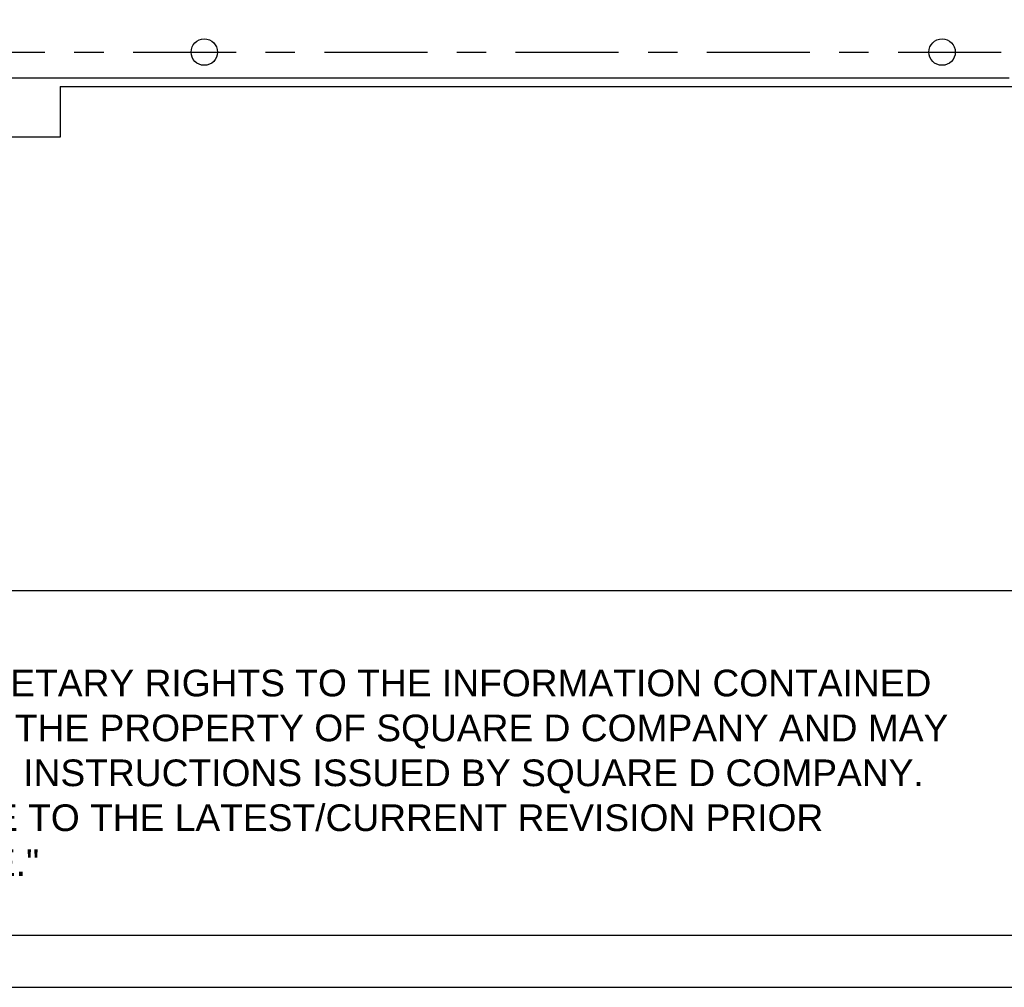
# Model space of a CAD drawing. Extents: x 0 to 17, y 0 to 11.
# Tile 2 of 67: x 3.4 to 6.7, y 0 to 3.3. Entities that reach past the tile are written whole.
import ezdxf
from ezdxf.enums import TextEntityAlignment as Align

# ---------------------------------------------------------------- set-up
doc = ezdxf.new("R2010")
doc.units = 0
doc.header["$LTSCALE"] = 0.935
doc.linetypes.add('CENTER', pattern=[0.6, 0.375, -0.075, 0.075, -0.075])
doc.layers.get('0').update_dxf_attribs({"linetype": 'CONTINUOUS'})
doc.layers.add('DEFAULT_1', color=7, linetype='CENTER')
doc.styles.add('TEXTSTYLE_0', font='arial.ttf', dxfattribs={"width": 0.8})

msp = doc.modelspace()

# ---------------------------------------------------------------- linework, layer by layer
at = {"color": 7, "linetype": 'CONTINUOUS'}
for p, q in [((6.734016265, 3.092686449), (1.2569821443, 3.092686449)), ((3.5046855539, 3.0652518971), (6.828832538, 3.0652519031)), ((3.5046855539, 3.0652518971), (3.5046855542, 2.8923516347)), ((3.5046855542, 2.8923516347), (1.2792918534, 2.8923516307)), ((0, 0), (17, 0))]:
    msp.add_line(p, q, dxfattribs=at)
at = {"color": 4, "linetype": 'CONTINUOUS'}
msp.add_line((0.2175, 1.3495840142), (16.7621628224, 1.3495840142), dxfattribs=at)
at = {"color": 7, "linetype": 'CONTINUOUS'}
for centre in [(3.9954992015, 3.1819252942), (6.5053417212, 3.1819252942)]:
    msp.add_circle(centre, 0.045058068, dxfattribs=at)
at = {"color": 4, "linetype": 'CONTINUOUS'}
msp.add_open_spline([(0.2175, 10.8), (0.2175006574, 10.8000004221), (0.2175042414, 10.7999998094), (0.2175090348, 10.8000001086), (0.2175185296, 10.7999999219), (0.2175315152, 10.8000000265), (0.2175473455, 10.7999999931), (0.2175683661, 10.800000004), (0.2175946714, 10.7999999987), (0.2176367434, 10.8000000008), (0.217689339, 10.7999999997), (0.2177524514, 10.8000000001), (0.2178155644, 10.8), (0.2178997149, 10.8), (0.218004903, 10.8), (0.2181311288, 10.8), (0.2182994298, 10.8), (0.2185098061, 10.8), (0.2187622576, 10.8), (0.2190147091, 10.8), (0.2192671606, 10.8), (0.2196037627, 10.8), (0.2200245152, 10.8), (0.2205294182, 10.8), (0.2210343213, 10.8), (0.2217075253, 10.8), (0.2225490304, 10.8), (0.2235588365, 10.8), (0.2245686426, 10.8), (0.2255784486, 10.8), (0.2265882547, 10.8), (0.2279346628, 10.8), (0.229617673, 10.8), (0.2316372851, 10.8), (0.2336568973, 10.8), (0.2356765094, 10.8), (0.2376961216, 10.8), (0.2397157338, 10.8), (0.24240855, 10.8), (0.2457745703, 10.8), (0.2498137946, 10.8), (0.2538530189, 10.8), (0.2578922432, 10.8), (0.2619314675, 10.8), (0.2673171, 10.8), (0.2740491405, 10.8), (0.2821275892, 10.8), (0.2902060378, 10.8), (0.2982844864, 10.8), (0.3063629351, 10.8), (0.3144413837, 10.8), (0.3225198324, 10.8), (0.3332910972, 10.8), (0.3467551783, 10.8), (0.3629120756, 10.8), (0.3790689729, 10.8), (0.3952258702, 10.8), (0.4113827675, 10.8), (0.4275396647, 10.8), (0.4490821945, 10.8), (0.4760103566, 10.8), (0.5083241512, 10.8), (0.5406379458, 10.8), (0.5729517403, 10.8), (0.6052655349, 10.8), (0.6375793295, 10.8), (0.6698931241, 10.8), (0.7022069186, 10.8), (0.7452919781, 10.8), (0.7991483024, 10.8), (0.8637758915, 10.8), (0.9284034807, 10.8), (0.9930310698, 10.8), (1.057658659, 10.8), (1.1222862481, 10.8), (1.1869138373, 10.8), (1.2730839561, 10.8), (1.3807966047, 10.8), (1.510051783, 10.8), (1.6393069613, 10.8), (1.7685621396, 10.8), (1.8978173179, 10.8), (2.0270724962, 10.8), (2.1563276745, 10.8), (2.2855828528, 10.8), (2.4148380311, 10.8), (2.5871782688, 10.8), (2.802603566, 10.8), (3.0611139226, 10.8), (3.3196242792, 10.8), (3.5781346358, 10.8), (3.8366449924, 10.8), (4.095155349, 10.8), (4.3536657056, 10.8), (4.6121760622, 10.8), (4.9568565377, 10.8), (5.387707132, 10.8), (5.9047278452, 10.8), (6.4217485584, 10.8), (6.9387692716, 10.8), (7.4557899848, 10.8), (7.972810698, 10.8), (8.4898314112, 10.8), (9.0068521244, 10.8), (9.5238728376, 10.8), (10.0408935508, 10.8), (10.557914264, 10.8), (11.0749349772, 10.8), (11.5919556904, 10.8), (12.0228062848, 10.8), (12.3674867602, 10.8), (12.6259971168, 10.8), (12.8845074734, 10.8), (13.14301783, 10.8), (13.4015281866, 10.8), (13.6600385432, 10.8), (13.9185488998, 10.8), (14.1770592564, 10.8), (14.3924845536, 10.8), (14.5648247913, 10.8), (14.6940799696, 10.8), (14.8233351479, 10.8), (14.9525903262, 10.8), (15.0818455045, 10.8), (15.2111006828, 10.8), (15.3403558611, 10.8), (15.4696110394, 10.8), (15.5988662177, 10.8), (15.7065788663, 10.8), (15.7927489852, 10.8), (15.8573765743, 10.8), (15.9220041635, 10.8), (15.9866317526, 10.8), (16.0512593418, 10.8), (16.1158869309, 10.8), (16.1805145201, 10.8), (16.2343708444, 10.8), (16.2774559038, 10.8), (16.3097696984, 10.8), (16.342083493, 10.8), (16.3743972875, 10.8), (16.4067110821, 10.8), (16.4390248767, 10.8), (16.4713386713, 10.8), (16.5036524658, 10.8), (16.530580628, 10.8), (16.5521231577, 10.8), (16.568280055, 10.8), (16.5844369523, 10.8), (16.6005938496, 10.8), (16.6167507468, 10.8), (16.6329076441, 10.8), (16.6463717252, 10.8), (16.6571429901, 10.8), (16.6652214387, 10.8), (16.6732998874, 10.8), (16.681378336, 10.8), (16.6894567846, 10.8), (16.6975352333, 10.8), (16.7056136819, 10.8), (16.7123457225, 10.8), (16.7177313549, 10.8), (16.7217705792, 10.8), (16.7258098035, 10.8), (16.7298490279, 10.8), (16.7338882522, 10.8), (16.7372542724, 10.8), (16.7399470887, 10.8), (16.7419667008, 10.8), (16.743986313, 10.8), (16.7460059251, 10.8), (16.7480255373, 10.8), (16.7500451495, 10.8), (16.7517281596, 10.8), (16.7530745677, 10.8), (16.7540843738, 10.8), (16.7550941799, 10.8), (16.7561039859, 10.8), (16.757113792, 10.8), (16.7579552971, 10.8), (16.7586285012, 10.8), (16.7591334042, 10.8), (16.7596383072, 10.8), (16.7600590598, 10.8), (16.7603956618, 10.8), (16.7606481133, 10.8), (16.7609005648, 10.8), (16.7611530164, 10.8), (16.7613633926, 10.8), (16.7615316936, 10.8), (16.7616579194, 10.8), (16.7617631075, 10.8), (16.761847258, 10.8), (16.761910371, 10.8000000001), (16.7619734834, 10.7999999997), (16.7620260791, 10.8000000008), (16.762068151, 10.7999999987), (16.7620944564, 10.800000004), (16.762115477, 10.7999999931), (16.7621313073, 10.8000000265), (16.7621442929, 10.7999999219), (16.7621537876, 10.8000001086), (16.7621585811, 10.7999998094), (16.762163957, 10.8000007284), (16.7621625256, 10.7999972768), (16.7621629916, 10.7999941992), (16.7621627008, 10.799988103), (16.7621628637, 10.7999797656), (16.7621628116, 10.7999696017), (16.7621628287, 10.7999561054), (16.7621628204, 10.7999392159), (16.7621628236, 10.7999122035), (16.762162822, 10.7998784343), (16.7621628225, 10.7998379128), (16.7621628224, 10.7997973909), (16.7621628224, 10.7997433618), (16.7621628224, 10.7996758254), (16.7621628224, 10.7995947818), (16.7621628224, 10.7994867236), (16.7621628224, 10.7993516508), (16.7621628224, 10.7991895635), (16.7621628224, 10.7990274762), (16.7621628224, 10.7988653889), (16.7621628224, 10.7986492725), (16.7621628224, 10.798379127), (16.7621628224, 10.7980549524), (16.7621628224, 10.7977307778), (16.7621628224, 10.797298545), (16.7621628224, 10.796758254), (16.7621628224, 10.7961099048), (16.7621628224, 10.7954615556), (16.7621628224, 10.7948132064), (16.7621628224, 10.7941648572), (16.7621628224, 10.7933003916), (16.7621628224, 10.7922198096), (16.7621628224, 10.7909231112), (16.7621628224, 10.7896264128), (16.7621628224, 10.7883297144), (16.7621628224, 10.787033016), (16.7621628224, 10.7857363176), (16.7621628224, 10.7840073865), (16.7621628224, 10.7818462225), (16.7621628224, 10.7792528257), (16.7621628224, 10.7766594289), (16.7621628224, 10.7740660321), (16.7621628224, 10.7714726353), (16.7621628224, 10.7680147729), (16.7621628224, 10.7636924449), (16.7621628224, 10.7585056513), (16.7621628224, 10.7533188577), (16.7621628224, 10.7481320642), (16.7621628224, 10.7429452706), (16.7621628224, 10.737758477), (16.7621628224, 10.7325716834), (16.7621628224, 10.7256559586), (16.7621628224, 10.7170113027), (16.7621628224, 10.7066377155), (16.7621628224, 10.6962641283), (16.7621628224, 10.6858905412), (16.7621628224, 10.675516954), (16.7621628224, 10.6651433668), (16.7621628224, 10.6513119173), (16.7621628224, 10.6340226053), (16.7621628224, 10.613275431), (16.7621628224, 10.5925282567), (16.7621628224, 10.5717810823), (16.7621628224, 10.551033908), (16.7621628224, 10.5302867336), (16.7621628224, 10.5095395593), (16.7621628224, 10.488792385), (16.7621628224, 10.4611294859), (16.7621628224, 10.426550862), (16.7621628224, 10.3850565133), (16.7621628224, 10.3435621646), (16.7621628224, 10.302067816), (16.7621628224, 10.2605734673), (16.7621628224, 10.2190791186), (16.7621628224, 10.17758477), (16.7621628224, 10.1222589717), (16.7621628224, 10.0531017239), (16.7621628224, 9.9701130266), (16.7621628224, 9.8871243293), (16.7621628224, 9.8041356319), (16.7621628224, 9.7211469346), (16.7621628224, 9.6381582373), (16.7621628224, 9.5551695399), (16.7621628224, 9.4721808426), (16.7621628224, 9.3891921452), (16.7621628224, 9.2785405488), (16.7621628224, 9.1402260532), (16.7621628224, 8.9742486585), (16.7621628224, 8.8082712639), (16.7621628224, 8.6422938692), (16.7621628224, 8.4763164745), (16.7621628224, 8.3103390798), (16.7621628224, 8.1443616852), (16.7621628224, 7.9783842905), (16.7621628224, 7.7570810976), (16.7621628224, 7.4804521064), (16.7621628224, 7.1484973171), (16.7621628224, 6.8165425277), (16.7621628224, 6.4845877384), (16.7621628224, 6.152632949), (16.7621628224, 5.8206781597), (16.7621628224, 5.4887233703), (16.7621628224, 5.156768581), (16.7621628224, 4.8248137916), (16.7621628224, 4.4928590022), (16.7621628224, 4.1609042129), (16.7621628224, 3.8289494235), (16.7621628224, 3.4969946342), (16.7621628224, 3.220365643), (16.7621628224, 2.9990624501), (16.7621628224, 2.8330850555), (16.7621628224, 2.6671076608), (16.7621628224, 2.5011302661), (16.7621628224, 2.3351528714), (16.7621628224, 2.1691754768), (16.7621628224, 2.0031980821), (16.7621628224, 1.8372206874), (16.7621628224, 1.6989061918), (16.7621628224, 1.5882545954), (16.7621628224, 1.505265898), (16.7621628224, 1.4222772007), (16.7621628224, 1.3392885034), (16.7621628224, 1.256299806), (16.7621628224, 1.1733111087), (16.7621628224, 1.0903224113), (16.7621628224, 1.007333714), (16.7621628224, 0.9243450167), (16.7621628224, 0.8551877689), (16.7621628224, 0.7998619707), (16.7621628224, 0.758367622), (16.7621628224, 0.7168732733), (16.7621628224, 0.6753789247), (16.7621628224, 0.633884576), (16.7621628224, 0.5923902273), (16.7621628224, 0.5508958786), (16.7621628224, 0.5163172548), (16.7621628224, 0.4886543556), (16.7621628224, 0.4679071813), (16.7621628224, 0.447160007), (16.7621628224, 0.4264128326), (16.7621628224, 0.4056656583), (16.7621628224, 0.384918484), (16.7621628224, 0.3641713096), (16.7621628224, 0.3434241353), (16.7621628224, 0.3261348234), (16.7621628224, 0.3123033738), (16.7621628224, 0.3019297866), (16.7621628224, 0.2915561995), (16.7621628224, 0.2811826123), (16.7621628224, 0.2708090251), (16.7621628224, 0.260435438), (16.7621628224, 0.251790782), (16.7621628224, 0.2448750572), (16.7621628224, 0.2396882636), (16.7621628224, 0.23450147), (16.7621628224, 0.2293146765), (16.7621628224, 0.2241278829), (16.7621628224, 0.2189410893), (16.7621628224, 0.2137542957), (16.7621628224, 0.2094319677), (16.7621628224, 0.2059741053), (16.7621628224, 0.2033807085), (16.7621628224, 0.2007873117), (16.7621628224, 0.198193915), (16.7621628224, 0.1956005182), (16.7621628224, 0.1934393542), (16.7621628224, 0.191710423), (16.7621628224, 0.1904137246), (16.7621628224, 0.1891170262), (16.7621628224, 0.1878203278), (16.7621628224, 0.1865236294), (16.7621628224, 0.185226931), (16.7621628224, 0.184146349), (16.7621628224, 0.1832818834), (16.7621628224, 0.1826335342), (16.7621628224, 0.181985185), (16.7621628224, 0.1813368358), (16.7621628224, 0.1806884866), (16.7621628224, 0.1801481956), (16.7621628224, 0.1797159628), (16.7621628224, 0.1793917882), (16.7621628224, 0.1790676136), (16.7621628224, 0.1787974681), (16.7621628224, 0.1785813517), (16.7621628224, 0.1784192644), (16.7621628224, 0.1782571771), (16.7621628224, 0.1780950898), (16.7621628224, 0.1779600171), (16.7621628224, 0.1778519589), (16.7621628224, 0.1777709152), (16.7621628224, 0.1777033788), (16.7621628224, 0.1776493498), (16.7621628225, 0.1776088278), (16.762162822, 0.1775683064), (16.7621628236, 0.1775345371), (16.7621628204, 0.1775075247), (16.7621628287, 0.1774906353), (16.7621628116, 0.1774771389), (16.7621628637, 0.177466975), (16.7621627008, 0.1774586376), (16.7621629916, 0.1774525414), (16.7621625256, 0.1774494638), (16.762163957, 0.1774460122), (16.7621585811, 0.1774469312), (16.7621537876, 0.177446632), (16.7621442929, 0.1774468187), (16.7621313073, 0.1774467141), (16.762115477, 0.1774467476), (16.7620944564, 0.1774467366), (16.762068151, 0.1774467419), (16.7620260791, 0.1774467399), (16.7619734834, 0.1774467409), (16.761910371, 0.1774467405), (16.761847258, 0.1774467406), (16.7617631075, 0.1774467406), (16.7616579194, 0.1774467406), (16.7615316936, 0.1774467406), (16.7613633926, 0.1774467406), (16.7611530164, 0.1774467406), (16.7609005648, 0.1774467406), (16.7606481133, 0.1774467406), (16.7603956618, 0.1774467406), (16.7600590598, 0.1774467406), (16.7596383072, 0.1774467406), (16.7591334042, 0.1774467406), (16.7586285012, 0.1774467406), (16.7579552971, 0.1774467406), (16.757113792, 0.1774467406), (16.7561039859, 0.1774467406), (16.7550941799, 0.1774467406), (16.7540843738, 0.1774467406), (16.7530745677, 0.1774467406), (16.7517281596, 0.1774467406), (16.7500451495, 0.1774467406), (16.7480255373, 0.1774467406), (16.7460059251, 0.1774467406), (16.743986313, 0.1774467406), (16.7419667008, 0.1774467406), (16.7399470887, 0.1774467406), (16.7372542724, 0.1774467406), (16.7338882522, 0.1774467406), (16.7298490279, 0.1774467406), (16.7258098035, 0.1774467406), (16.7217705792, 0.1774467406), (16.7177313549, 0.1774467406), (16.7123457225, 0.1774467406), (16.7056136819, 0.1774467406), (16.6975352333, 0.1774467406), (16.6894567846, 0.1774467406), (16.681378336, 0.1774467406), (16.6732998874, 0.1774467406), (16.6652214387, 0.1774467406), (16.6571429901, 0.1774467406), (16.6463717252, 0.1774467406), (16.6329076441, 0.1774467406), (16.6167507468, 0.1774467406), (16.6005938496, 0.1774467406), (16.5844369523, 0.1774467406), (16.568280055, 0.1774467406), (16.5521231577, 0.1774467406), (16.530580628, 0.1774467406), (16.5036524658, 0.1774467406), (16.4713386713, 0.1774467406), (16.4390248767, 0.1774467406), (16.4067110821, 0.1774467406), (16.3743972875, 0.1774467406), (16.342083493, 0.1774467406), (16.3097696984, 0.1774467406), (16.2774559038, 0.1774467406), (16.2343708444, 0.1774467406), (16.1805145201, 0.1774467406), (16.1158869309, 0.1774467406), (16.0512593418, 0.1774467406), (15.9866317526, 0.1774467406), (15.9220041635, 0.1774467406), (15.8573765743, 0.1774467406), (15.7927489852, 0.1774467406), (15.7065788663, 0.1774467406), (15.5988662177, 0.1774467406), (15.4696110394, 0.1774467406), (15.3403558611, 0.1774467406), (15.2111006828, 0.1774467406), (15.0818455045, 0.1774467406), (14.9525903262, 0.1774467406), (14.8233351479, 0.1774467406), (14.6940799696, 0.1774467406), (14.5648247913, 0.1774467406), (14.3924845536, 0.1774467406), (14.1770592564, 0.1774467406), (13.9185488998, 0.1774467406), (13.6600385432, 0.1774467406), (13.4015281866, 0.1774467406), (13.14301783, 0.1774467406), (12.8845074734, 0.1774467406), (12.6259971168, 0.1774467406), (12.3674867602, 0.1774467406), (12.0228062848, 0.1774467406), (11.5919556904, 0.1774467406), (11.0749349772, 0.1774467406), (10.557914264, 0.1774467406), (10.0408935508, 0.1774467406), (9.5238728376, 0.1774467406), (9.0068521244, 0.1774467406), (8.4898314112, 0.1774467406), (7.972810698, 0.1774467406), (7.4557899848, 0.1774467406), (6.9387692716, 0.1774467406), (6.4217485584, 0.1774467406), (5.9047278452, 0.1774467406), (5.387707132, 0.1774467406), (4.9568565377, 0.1774467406), (4.6121760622, 0.1774467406), (4.3536657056, 0.1774467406), (4.095155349, 0.1774467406), (3.8366449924, 0.1774467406), (3.5781346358, 0.1774467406), (3.3196242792, 0.1774467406), (3.0611139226, 0.1774467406), (2.802603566, 0.1774467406), (2.5871782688, 0.1774467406), (2.4148380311, 0.1774467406), (2.2855828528, 0.1774467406), (2.1563276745, 0.1774467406), (2.0270724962, 0.1774467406), (1.8978173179, 0.1774467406), (1.7685621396, 0.1774467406), (1.6393069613, 0.1774467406), (1.510051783, 0.1774467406), (1.3807966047, 0.1774467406), (1.2730839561, 0.1774467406), (1.1869138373, 0.1774467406), (1.1222862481, 0.1774467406), (1.057658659, 0.1774467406), (0.9930310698, 0.1774467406), (0.9284034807, 0.1774467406), (0.8637758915, 0.1774467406), (0.7991483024, 0.1774467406), (0.7452919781, 0.1774467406), (0.7022069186, 0.1774467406), (0.6698931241, 0.1774467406), (0.6375793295, 0.1774467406), (0.6052655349, 0.1774467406), (0.5729517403, 0.1774467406), (0.5406379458, 0.1774467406), (0.5083241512, 0.1774467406), (0.4760103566, 0.1774467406), (0.4490821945, 0.1774467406), (0.4275396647, 0.1774467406), (0.4113827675, 0.1774467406), (0.3952258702, 0.1774467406), (0.3790689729, 0.1774467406), (0.3629120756, 0.1774467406), (0.3467551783, 0.1774467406), (0.3332910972, 0.1774467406), (0.3225198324, 0.1774467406), (0.3144413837, 0.1774467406), (0.3063629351, 0.1774467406), (0.2982844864, 0.1774467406), (0.2902060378, 0.1774467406), (0.2821275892, 0.1774467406), (0.2740491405, 0.1774467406), (0.2673171, 0.1774467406), (0.2619314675, 0.1774467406), (0.2578922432, 0.1774467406), (0.2538530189, 0.1774467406), (0.2498137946, 0.1774467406), (0.2457745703, 0.1774467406), (0.24240855, 0.1774467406), (0.2397157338, 0.1774467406), (0.2376961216, 0.1774467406), (0.2356765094, 0.1774467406), (0.2336568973, 0.1774467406), (0.2316372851, 0.1774467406), (0.229617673, 0.1774467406), (0.2279346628, 0.1774467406), (0.2265882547, 0.1774467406), (0.2255784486, 0.1774467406), (0.2245686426, 0.1774467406), (0.2235588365, 0.1774467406), (0.2225490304, 0.1774467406), (0.2217075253, 0.1774467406), (0.2210343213, 0.1774467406), (0.2205294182, 0.1774467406), (0.2200245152, 0.1774467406), (0.2196037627, 0.1774467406), (0.2192671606, 0.1774467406), (0.2190147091, 0.1774467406), (0.2187622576, 0.1774467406), (0.2185098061, 0.1774467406), (0.2182994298, 0.1774467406), (0.2181311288, 0.1774467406), (0.218004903, 0.1774467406), (0.2178997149, 0.1774467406), (0.2178155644, 0.1774467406), (0.2177524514, 0.1774467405), (0.217689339, 0.1774467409), (0.2176367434, 0.1774467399), (0.2175946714, 0.1774467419), (0.2175683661, 0.1774467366), (0.2175473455, 0.1774467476), (0.2175315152, 0.1774467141), (0.2175185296, 0.1774468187), (0.2175090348, 0.177446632), (0.2175042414, 0.1774469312), (0.2174988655, 0.1774460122), (0.2175002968, 0.1774494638), (0.2174998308, 0.1774525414), (0.2175001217, 0.1774586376), (0.2174999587, 0.177466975), (0.2175000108, 0.1774771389), (0.2174999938, 0.1774906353), (0.2175000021, 0.1775075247), (0.2174999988, 0.1775345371), (0.2175000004, 0.1775683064), (0.2174999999, 0.1776088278), (0.2175, 0.1776493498), (0.2175, 0.1777033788), (0.2175, 0.1777709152), (0.2175, 0.1778519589), (0.2175, 0.1779600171), (0.2175, 0.1780950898), (0.2175, 0.1782571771), (0.2175, 0.1784192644), (0.2175, 0.1785813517), (0.2175, 0.1787974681), (0.2175, 0.1790676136), (0.2175, 0.1793917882), (0.2175, 0.1797159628), (0.2175, 0.1801481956), (0.2175, 0.1806884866), (0.2175, 0.1813368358), (0.2175, 0.181985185), (0.2175, 0.1826335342), (0.2175, 0.1832818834), (0.2175, 0.184146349), (0.2175, 0.185226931), (0.2175, 0.1865236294), (0.2175, 0.1878203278), (0.2175, 0.1891170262), (0.2175, 0.1904137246), (0.2175, 0.191710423), (0.2175, 0.1934393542), (0.2175, 0.1956005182), (0.2175, 0.198193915), (0.2175, 0.2007873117), (0.2175, 0.2033807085), (0.2175, 0.2059741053), (0.2175, 0.2094319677), (0.2175, 0.2137542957), (0.2175, 0.2189410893), (0.2175, 0.2241278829), (0.2175, 0.2293146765), (0.2175, 0.23450147), (0.2175, 0.2396882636), (0.2175, 0.2448750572), (0.2175, 0.251790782), (0.2175, 0.260435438), (0.2175, 0.2708090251), (0.2175, 0.2811826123), (0.2175, 0.2915561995), (0.2175, 0.3019297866), (0.2175, 0.3123033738), (0.2175, 0.3261348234), (0.2175, 0.3434241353), (0.2175, 0.3641713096), (0.2175, 0.384918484), (0.2175, 0.4056656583), (0.2175, 0.4264128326), (0.2175, 0.447160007), (0.2175, 0.4679071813), (0.2175, 0.4886543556), (0.2175, 0.5163172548), (0.2175, 0.5508958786), (0.2175, 0.5923902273), (0.2175, 0.633884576), (0.2175, 0.6753789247), (0.2175, 0.7168732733), (0.2175, 0.758367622), (0.2175, 0.7998619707), (0.2175, 0.8551877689), (0.2175, 0.9243450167), (0.2175, 1.007333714), (0.2175, 1.0903224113), (0.2175, 1.1733111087), (0.2175, 1.256299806), (0.2175, 1.3392885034), (0.2175, 1.4222772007), (0.2175, 1.505265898), (0.2175, 1.5882545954), (0.2175, 1.6989061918), (0.2175, 1.8372206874), (0.2175, 2.0031980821), (0.2175, 2.1691754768), (0.2175, 2.3351528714), (0.2175, 2.5011302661), (0.2175, 2.6671076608), (0.2175, 2.8330850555), (0.2175, 2.9990624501), (0.2175, 3.220365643), (0.2175, 3.4969946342), (0.2175, 3.8289494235), (0.2175, 4.1609042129), (0.2175, 4.4928590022), (0.2175, 4.8248137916), (0.2175, 5.156768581), (0.2175, 5.4887233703), (0.2175, 5.8206781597), (0.2175, 6.152632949), (0.2175, 6.4845877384), (0.2175, 6.8165425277), (0.2175, 7.1484973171), (0.2175, 7.4804521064), (0.2175, 7.7570810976), (0.2175, 7.9783842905), (0.2175, 8.1443616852), (0.2175, 8.3103390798), (0.2175, 8.4763164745), (0.2175, 8.6422938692), (0.2175, 8.8082712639), (0.2175, 8.9742486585), (0.2175, 9.1402260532), (0.2175, 9.2785405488), (0.2175, 9.3891921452), (0.2175, 9.4721808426), (0.2175, 9.5551695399), (0.2175, 9.6381582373), (0.2175, 9.7211469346), (0.2175, 9.8041356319), (0.2175, 9.8871243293), (0.2175, 9.9701130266), (0.2175, 10.0531017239), (0.2175, 10.1222589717), (0.2175, 10.17758477), (0.2175, 10.2190791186), (0.2175, 10.2605734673), (0.2175, 10.302067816), (0.2175, 10.3435621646), (0.2175, 10.3850565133), (0.2175, 10.426550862), (0.2175, 10.4611294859), (0.2175, 10.488792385), (0.2175, 10.5095395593), (0.2175, 10.5302867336), (0.2175, 10.551033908), (0.2175, 10.5717810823), (0.2175, 10.5925282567), (0.2175, 10.613275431), (0.2175, 10.6340226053), (0.2175, 10.6513119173), (0.2175, 10.6651433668), (0.2175, 10.675516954), (0.2175, 10.6858905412), (0.2175, 10.6962641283), (0.2175, 10.7066377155), (0.2175, 10.7170113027), (0.2175, 10.7256559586), (0.2175, 10.7325716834), (0.2175, 10.737758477), (0.2175, 10.7429452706), (0.2175, 10.7481320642), (0.2175, 10.7533188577), (0.2175, 10.7585056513), (0.2175, 10.7636924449), (0.2175, 10.7680147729), (0.2175, 10.7714726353), (0.2175, 10.7740660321), (0.2175, 10.7766594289), (0.2175, 10.7792528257), (0.2175, 10.7818462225), (0.2175, 10.7840073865), (0.2175, 10.7857363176), (0.2175, 10.787033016), (0.2175, 10.7883297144), (0.2175, 10.7896264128), (0.2175, 10.7909231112), (0.2175, 10.7922198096), (0.2175, 10.7933003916), (0.2175, 10.7941648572), (0.2175, 10.7948132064), (0.2175, 10.7954615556), (0.2175, 10.7961099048), (0.2175, 10.796758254), (0.2175, 10.797298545), (0.2175, 10.7977307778), (0.2175, 10.7980549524), (0.2175, 10.798379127), (0.2175, 10.7986492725), (0.2175, 10.7988653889), (0.2175, 10.7990274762), (0.2175, 10.7991895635), (0.2175, 10.7993516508), (0.2175, 10.7994867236), (0.2175, 10.7995947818), (0.2175, 10.7996758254), (0.2175, 10.7997433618), (0.2175, 10.7997973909), (0.2174999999, 10.7998379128), (0.2175000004, 10.7998784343), (0.2174999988, 10.7999122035), (0.2175000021, 10.7999392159), (0.2174999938, 10.7999561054), (0.2175000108, 10.7999696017), (0.2174999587, 10.7999797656), (0.2175001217, 10.799988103), (0.2174998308, 10.7999941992), (0.2175002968, 10.7999972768), (0.2174993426, 10.7999995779), (0.2175, 10.8)], degree=3, knots=[0, 0, 0, 0, 5.96e-08, 1.192e-07, 2.384e-07, 4.768e-07, 7.153e-07, 9.537e-07, 1.4305e-06, 1.9073e-06, 2.861e-06, 3.8147e-06, 4.7684e-06, 5.722e-06, 7.6294e-06, 9.5367e-06, 1.14441e-05, 1.52588e-05, 1.90735e-05, 2.28882e-05, 2.67029e-05, 3.05176e-05, 3.8147e-05, 4.57764e-05, 5.34058e-05, 6.10352e-05, 7.62939e-05, 9.15527e-05, 0.0001068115, 0.0001220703, 0.0001373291, 0.0001525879, 0.0001831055, 0.000213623, 0.0002441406, 0.0002746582, 0.0003051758, 0.0003356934, 0.0003662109, 0.0004272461, 0.0004882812, 0.0005493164, 0.0006103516, 0.0006713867, 0.0007324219, 0.0008544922, 0.0009765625, 0.0010986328, 0.0012207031, 0.0013427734, 0.0014648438, 0.0015869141, 0.0017089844, 0.001953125, 0.0021972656, 0.0024414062, 0.0026855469, 0.0029296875, 0.0031738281, 0.0034179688, 0.00390625, 0.0043945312, 0.0048828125, 0.0053710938, 0.005859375, 0.0063476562, 0.0068359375, 0.0073242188, 0.0078125, 0.0087890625, 0.009765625, 0.0107421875, 0.01171875, 0.0126953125, 0.013671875, 0.0146484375, 0.015625, 0.017578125, 0.01953125, 0.021484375, 0.0234375, 0.025390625, 0.02734375, 0.029296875, 0.03125, 0.033203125, 0.03515625, 0.0390625, 0.04296875, 0.046875, 0.05078125, 0.0546875, 0.05859375, 0.0625, 0.06640625, 0.0703125, 0.078125, 0.0859375, 0.09375, 0.1015625, 0.109375, 0.1171875, 0.125, 0.1328125, 0.140625, 0.1484375, 0.15625, 0.1640625, 0.171875, 0.1796875, 0.18359375, 0.1875, 0.19140625, 0.1953125, 0.19921875, 0.203125, 0.20703125, 0.2109375, 0.21484375, 0.216796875, 0.21875, 0.220703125, 0.22265625, 0.224609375, 0.2265625, 0.228515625, 0.23046875, 0.232421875, 0.234375, 0.2353515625, 0.236328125, 0.2373046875, 0.23828125, 0.2392578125, 0.240234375, 0.2412109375, 0.2421875, 0.2426757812, 0.2431640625, 0.2436523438, 0.244140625, 0.2446289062, 0.2451171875, 0.2456054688, 0.24609375, 0.2465820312, 0.2468261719, 0.2470703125, 0.2473144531, 0.2475585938, 0.2478027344, 0.248046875, 0.2482910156, 0.2484130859, 0.2485351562, 0.2486572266, 0.2487792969, 0.2489013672, 0.2490234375, 0.2491455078, 0.2492675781, 0.2493286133, 0.2493896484, 0.2494506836, 0.2495117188, 0.2495727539, 0.2496337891, 0.2496643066, 0.2496948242, 0.2497253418, 0.2497558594, 0.249786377, 0.2498168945, 0.2498474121, 0.2498626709, 0.2498779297, 0.2498931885, 0.2499084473, 0.2499237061, 0.2499389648, 0.2499465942, 0.2499542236, 0.249961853, 0.2499694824, 0.2499732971, 0.2499771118, 0.2499809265, 0.2499847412, 0.2499885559, 0.2499904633, 0.2499923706, 0.249994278, 0.2499952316, 0.2499961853, 0.249997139, 0.2499980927, 0.2499985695, 0.2499990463, 0.2499992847, 0.2499995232, 0.2499997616, 0.2499998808, 0.2499999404, 0.25, 0.2500000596, 0.2500001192, 0.2500002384, 0.2500004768, 0.2500007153, 0.2500009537, 0.2500014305, 0.2500019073, 0.250002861, 0.2500038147, 0.2500047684, 0.250005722, 0.2500076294, 0.2500095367, 0.2500114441, 0.2500152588, 0.2500190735, 0.2500228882, 0.2500267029, 0.2500305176, 0.250038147, 0.2500457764, 0.2500534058, 0.2500610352, 0.2500762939, 0.2500915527, 0.2501068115, 0.2501220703, 0.2501373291, 0.2501525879, 0.2501831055, 0.250213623, 0.2502441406, 0.2502746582, 0.2503051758, 0.2503356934, 0.2503662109, 0.2504272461, 0.2504882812, 0.2505493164, 0.2506103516, 0.2506713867, 0.2507324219, 0.2508544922, 0.2509765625, 0.2510986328, 0.2512207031, 0.2513427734, 0.2514648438, 0.2515869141, 0.2517089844, 0.251953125, 0.2521972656, 0.2524414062, 0.2526855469, 0.2529296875, 0.2531738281, 0.2534179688, 0.25390625, 0.2543945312, 0.2548828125, 0.2553710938, 0.255859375, 0.2563476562, 0.2568359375, 0.2573242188, 0.2578125, 0.2587890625, 0.259765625, 0.2607421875, 0.26171875, 0.2626953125, 0.263671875, 0.2646484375, 0.265625, 0.267578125, 0.26953125, 0.271484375, 0.2734375, 0.275390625, 0.27734375, 0.279296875, 0.28125, 0.283203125, 0.28515625, 0.2890625, 0.29296875, 0.296875, 0.30078125, 0.3046875, 0.30859375, 0.3125, 0.31640625, 0.3203125, 0.328125, 0.3359375, 0.34375, 0.3515625, 0.359375, 0.3671875, 0.375, 0.3828125, 0.390625, 0.3984375, 0.40625, 0.4140625, 0.421875, 0.4296875, 0.43359375, 0.4375, 0.44140625, 0.4453125, 0.44921875, 0.453125, 0.45703125, 0.4609375, 0.46484375, 0.466796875, 0.46875, 0.470703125, 0.47265625, 0.474609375, 0.4765625, 0.478515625, 0.48046875, 0.482421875, 0.484375, 0.4853515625, 0.486328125, 0.4873046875, 0.48828125, 0.4892578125, 0.490234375, 0.4912109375, 0.4921875, 0.4926757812, 0.4931640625, 0.4936523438, 0.494140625, 0.4946289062, 0.4951171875, 0.4956054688, 0.49609375, 0.4965820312, 0.4968261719, 0.4970703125, 0.4973144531, 0.4975585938, 0.4978027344, 0.498046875, 0.4982910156, 0.4984130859, 0.4985351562, 0.4986572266, 0.4987792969, 0.4989013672, 0.4990234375, 0.4991455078, 0.4992675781, 0.4993286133, 0.4993896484, 0.4994506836, 0.4995117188, 0.4995727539, 0.4996337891, 0.4996643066, 0.4996948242, 0.4997253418, 0.4997558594, 0.499786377, 0.4998168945, 0.4998474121, 0.4998626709, 0.4998779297, 0.4998931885, 0.4999084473, 0.4999237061, 0.4999389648, 0.4999465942, 0.4999542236, 0.499961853, 0.4999694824, 0.4999732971, 0.4999771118, 0.4999809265, 0.4999847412, 0.4999885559, 0.4999904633, 0.4999923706, 0.499994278, 0.4999952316, 0.4999961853, 0.499997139, 0.4999980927, 0.4999985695, 0.4999990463, 0.4999992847, 0.4999995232, 0.4999997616, 0.4999998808, 0.4999999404, 0.5, 0.5000000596, 0.5000001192, 0.5000002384, 0.5000004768, 0.5000007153, 0.5000009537, 0.5000014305, 0.5000019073, 0.500002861, 0.5000038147, 0.5000047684, 0.500005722, 0.5000076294, 0.5000095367, 0.5000114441, 0.5000152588, 0.5000190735, 0.5000228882, 0.5000267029, 0.5000305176, 0.500038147, 0.5000457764, 0.5000534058, 0.5000610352, 0.5000762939, 0.5000915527, 0.5001068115, 0.5001220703, 0.5001373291, 0.5001525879, 0.5001831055, 0.500213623, 0.5002441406, 0.5002746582, 0.5003051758, 0.5003356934, 0.5003662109, 0.5004272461, 0.5004882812, 0.5005493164, 0.5006103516, 0.5006713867, 0.5007324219, 0.5008544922, 0.5009765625, 0.5010986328, 0.5012207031, 0.5013427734, 0.5014648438, 0.5015869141, 0.5017089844, 0.501953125, 0.5021972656, 0.5024414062, 0.5026855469, 0.5029296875, 0.5031738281, 0.5034179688, 0.50390625, 0.5043945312, 0.5048828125, 0.5053710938, 0.505859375, 0.5063476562, 0.5068359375, 0.5073242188, 0.5078125, 0.5087890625, 0.509765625, 0.5107421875, 0.51171875, 0.5126953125, 0.513671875, 0.5146484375, 0.515625, 0.517578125, 0.51953125, 0.521484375, 0.5234375, 0.525390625, 0.52734375, 0.529296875, 0.53125, 0.533203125, 0.53515625, 0.5390625, 0.54296875, 0.546875, 0.55078125, 0.5546875, 0.55859375, 0.5625, 0.56640625, 0.5703125, 0.578125, 0.5859375, 0.59375, 0.6015625, 0.609375, 0.6171875, 0.625, 0.6328125, 0.640625, 0.6484375, 0.65625, 0.6640625, 0.671875, 0.6796875, 0.68359375, 0.6875, 0.69140625, 0.6953125, 0.69921875, 0.703125, 0.70703125, 0.7109375, 0.71484375, 0.716796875, 0.71875, 0.720703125, 0.72265625, 0.724609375, 0.7265625, 0.728515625, 0.73046875, 0.732421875, 0.734375, 0.7353515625, 0.736328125, 0.7373046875, 0.73828125, 0.7392578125, 0.740234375, 0.7412109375, 0.7421875, 0.7426757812, 0.7431640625, 0.7436523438, 0.744140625, 0.7446289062, 0.7451171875, 0.7456054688, 0.74609375, 0.7465820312, 0.7468261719, 0.7470703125, 0.7473144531, 0.7475585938, 0.7478027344, 0.748046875, 0.7482910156, 0.7484130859, 0.7485351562, 0.7486572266, 0.7487792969, 0.7489013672, 0.7490234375, 0.7491455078, 0.7492675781, 0.7493286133, 0.7493896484, 0.7494506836, 0.7495117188, 0.7495727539, 0.7496337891, 0.7496643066, 0.7496948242, 0.7497253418, 0.7497558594, 0.749786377, 0.7498168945, 0.7498474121, 0.7498626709, 0.7498779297, 0.7498931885, 0.7499084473, 0.7499237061, 0.7499389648, 0.7499465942, 0.7499542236, 0.749961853, 0.7499694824, 0.7499732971, 0.7499771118, 0.7499809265, 0.7499847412, 0.7499885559, 0.7499904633, 0.7499923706, 0.749994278, 0.7499952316, 0.7499961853, 0.749997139, 0.7499980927, 0.7499985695, 0.7499990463, 0.7499992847, 0.7499995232, 0.7499997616, 0.7499998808, 0.7499999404, 0.75, 0.7500000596, 0.7500001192, 0.7500002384, 0.7500004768, 0.7500007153, 0.7500009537, 0.7500014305, 0.7500019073, 0.750002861, 0.7500038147, 0.7500047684, 0.750005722, 0.7500076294, 0.7500095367, 0.7500114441, 0.7500152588, 0.7500190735, 0.7500228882, 0.7500267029, 0.7500305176, 0.750038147, 0.7500457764, 0.7500534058, 0.7500610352, 0.7500762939, 0.7500915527, 0.7501068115, 0.7501220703, 0.7501373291, 0.7501525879, 0.7501831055, 0.750213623, 0.7502441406, 0.7502746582, 0.7503051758, 0.7503356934, 0.7503662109, 0.7504272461, 0.7504882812, 0.7505493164, 0.7506103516, 0.7506713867, 0.7507324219, 0.7508544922, 0.7509765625, 0.7510986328, 0.7512207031, 0.7513427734, 0.7514648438, 0.7515869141, 0.7517089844, 0.751953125, 0.7521972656, 0.7524414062, 0.7526855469, 0.7529296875, 0.7531738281, 0.7534179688, 0.75390625, 0.7543945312, 0.7548828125, 0.7553710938, 0.755859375, 0.7563476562, 0.7568359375, 0.7573242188, 0.7578125, 0.7587890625, 0.759765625, 0.7607421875, 0.76171875, 0.7626953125, 0.763671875, 0.7646484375, 0.765625, 0.767578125, 0.76953125, 0.771484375, 0.7734375, 0.775390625, 0.77734375, 0.779296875, 0.78125, 0.783203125, 0.78515625, 0.7890625, 0.79296875, 0.796875, 0.80078125, 0.8046875, 0.80859375, 0.8125, 0.81640625, 0.8203125, 0.828125, 0.8359375, 0.84375, 0.8515625, 0.859375, 0.8671875, 0.875, 0.8828125, 0.890625, 0.8984375, 0.90625, 0.9140625, 0.921875, 0.9296875, 0.93359375, 0.9375, 0.94140625, 0.9453125, 0.94921875, 0.953125, 0.95703125, 0.9609375, 0.96484375, 0.966796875, 0.96875, 0.970703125, 0.97265625, 0.974609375, 0.9765625, 0.978515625, 0.98046875, 0.982421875, 0.984375, 0.9853515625, 0.986328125, 0.9873046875, 0.98828125, 0.9892578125, 0.990234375, 0.9912109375, 0.9921875, 0.9926757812, 0.9931640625, 0.9936523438, 0.994140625, 0.9946289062, 0.9951171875, 0.9956054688, 0.99609375, 0.9965820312, 0.9968261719, 0.9970703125, 0.9973144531, 0.9975585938, 0.9978027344, 0.998046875, 0.9982910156, 0.9984130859, 0.9985351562, 0.9986572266, 0.9987792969, 0.9989013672, 0.9990234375, 0.9991455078, 0.9992675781, 0.9993286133, 0.9993896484, 0.9994506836, 0.9995117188, 0.9995727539, 0.9996337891, 0.9996643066, 0.9996948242, 0.9997253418, 0.9997558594, 0.999786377, 0.9998168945, 0.9998474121, 0.9998626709, 0.9998779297, 0.9998931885, 0.9999084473, 0.9999237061, 0.9999389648, 0.9999465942, 0.9999542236, 0.999961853, 0.9999694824, 0.9999732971, 0.9999771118, 0.9999809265, 0.9999847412, 0.9999885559, 0.9999904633, 0.9999923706, 0.999994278, 0.9999952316, 0.9999961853, 0.999997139, 0.9999980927, 0.9999985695, 0.9999990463, 0.9999992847, 0.9999995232, 0.9999997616, 0.9999998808, 0.9999999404, 1, 1, 1, 1], dxfattribs=at)
at = {"layer": 'DEFAULT_1', "color": 2, "linetype": 'CENTER'}
msp.add_line((2.4519892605, 3.1819252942), (6.8888368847, 3.1819252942), dxfattribs=at)

# ---------------------------------------------------------------- texts
at = {"color": 2, "linetype": 'CONTINUOUS', "style": 'TEXTSTYLE_0'}
for s, width, p, p2 in [('"THE SQUARE D COMPANY HAS PROPRIETAR', 0.8635894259, (0.8522733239, 0.9898709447), (3.6726665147, 0.9898709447)), ('Y RIGHTS TO THE INFORMATION CONTAINE', 0.8282734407, (3.6726665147, 0.9898709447), (6.3777213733, 0.9898709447)), ('D', 1.0074349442, (6.3777213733, 0.9898709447), (6.4691151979, 0.9898709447)), ('HEREON.  THIS INFORMATION REMAINS TH', 0.8174308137, (0.8499217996, 0.8371250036), (3.5195657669, 0.8371250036)), ('E PROPERTY OF SQUARE D COMPANY AND M', 0.869165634, (3.5195657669, 0.8371250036), (6.3581702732, 0.8371250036)), ('AY', 0.9293680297, (6.3581702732, 0.8371250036), (6.5267935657, 0.8371250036)), ('BE USED ONLY IN CONFORMANCE WITH INS', 0.8391160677, (0.8499217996, 0.6843790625), (3.5903875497, 0.6843790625)), ('TRUCTIONS ISSUED BY SQUARE D COMPANY', 0.8627633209, (3.5903875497, 0.6843790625), (6.4080827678, 0.6843790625)), ('.', 0.3866171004, (6.4080827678, 0.6843790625), (6.4431564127, 0.6843790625)), ('  USER SHOULD VERIFY DRAWINGS ARE TO', 0.8305452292, (0.8592041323, 0.5316331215), (3.5716784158, 0.5316331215)), (' THE LATEST/CURRENT REVISION PRIOR', 0.8201399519, (3.5716784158, 0.5316331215), (6.1013650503, 0.5316331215)), ('FILE."', 0.6375464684, (3.0868423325, 0.378886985), (3.4338690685, 0.378886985))]:
    msp.add_text(s, height=0.0907193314, dxfattribs=dict(at, width=width)).set_placement(p, p2, align=Align.FIT)

doc.saveas('drawing.dxf')
